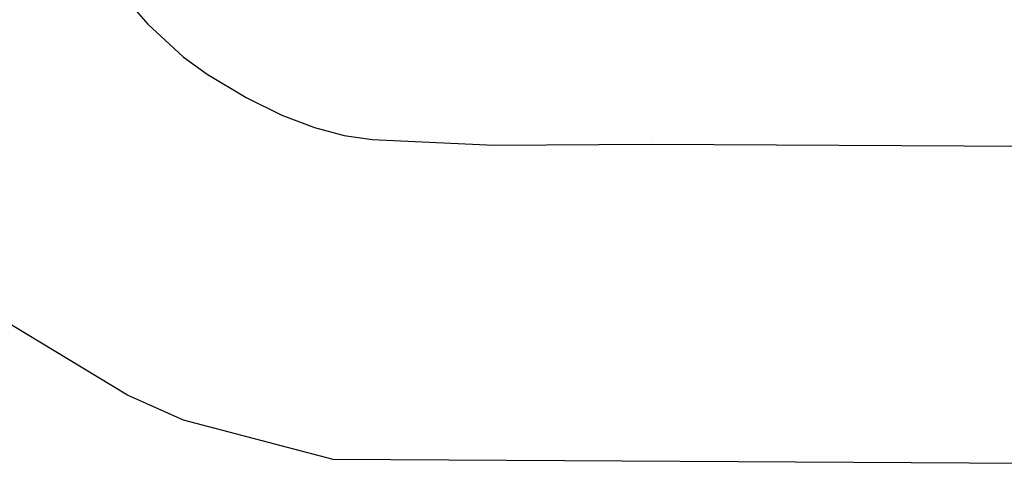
# Model space of a CAD drawing. Header units: millimetres. Extents: x -4577 to 1032787, y -66234 to 201209.
# Tile 124 of 256: x 4370.99 to 4375.92, y -8951.72 to -8949.48. Entities that reach past the tile are written whole.
import ezdxf

# ---------------------------------------------------------------- set-up
doc = ezdxf.new("R2010")
doc.units = ezdxf.units.MM
doc.linetypes.add('510_5_2OG_ELT_1004$0$11-07-22_DS_2OG$0$AUSGEZOGEN', pattern=[0])
doc.layers.add('510_5_2OG_ELT_1004$0$11-07-22_DS_2OG$0$EBENE_1', color=8, linetype='510_5_2OG_ELT_1004$0$11-07-22_DS_2OG$0$AUSGEZOGEN')

# ---------------------------------------------------------------- blocks, each defined once
blk = doc.blocks.new('510_5_2OG_ELT_1004')
at = {"layer": '510_5_2OG_ELT_1004$0$11-07-22_DS_2OG$0$EBENE_1'}
for p, q in [((4371.433, -8949.229), (4371.6266, -8949.4528)), ((4371.6266, -8949.4528), (4371.8042, -8949.6163)), ((4371.8042, -8949.6163), (4371.925, -8949.7027)), ((4371.925, -8949.7027), (4372.119, -8949.819)), ((4372.119, -8949.819), (4372.2985, -8949.9075)), ((4372.2985, -8949.9075), (4372.4623, -8949.97)), ((4372.4623, -8949.97), (4372.6105, -8950.0094)), ((4372.6105, -8950.0094), (4372.7506, -8950.0295)), ((4372.7506, -8950.0295), (4373.3605, -8950.0579)), ((4373.3605, -8950.0579), (4374.1471, -8950.053)), ((4374.1471, -8950.053), (4378.6773, -8950.0776)), ((4371.5249, -8951.3097), (4370.9435, -8950.9581)), ((4371.8065, -8951.4343), (4371.5249, -8951.3097)), ((4372.5561, -8951.6312), (4371.8065, -8951.4343)), ((4378.6111, -8951.6653), (4372.5561, -8951.6312))]:
    blk.add_line(p, q, dxfattribs=at)

msp = doc.modelspace()

# ---------------------------------------------------------------- block references
msp.add_blockref('510_5_2OG_ELT_1004', (0, -0.0503))

doc.saveas('drawing.dxf')
